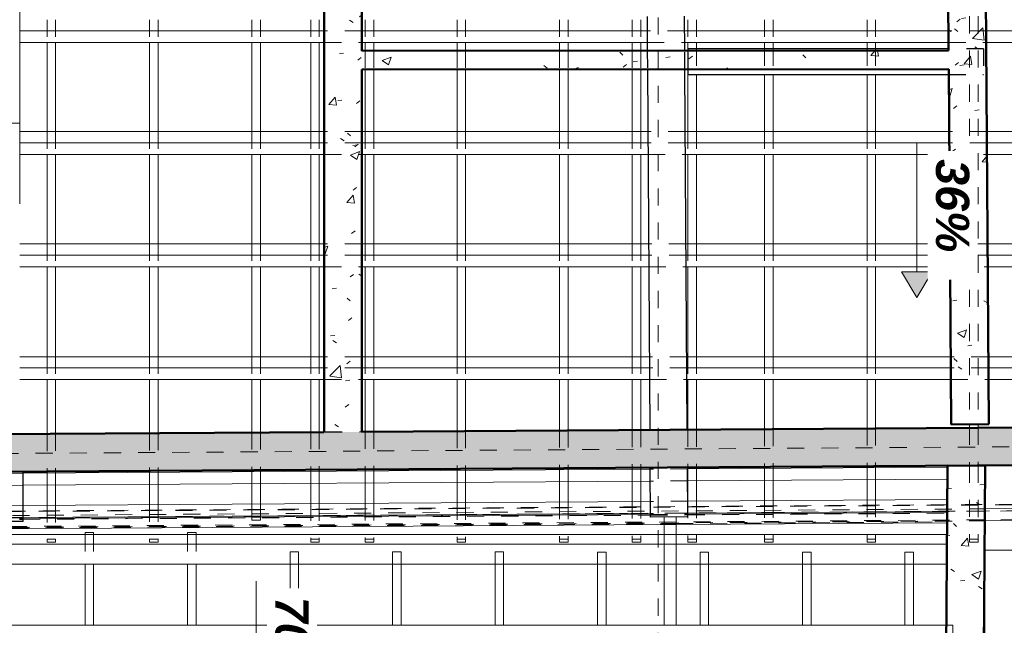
# Model space of a CAD drawing. Header units: metres. Extents: x -16.9 to 14.1, y -10.5 to 9.6.
# Tile 12 of 26: x -6 to -0.2, y -6.6 to -3.1. Entities that reach past the tile are written whole.
import ezdxf

# ---------------------------------------------------------------- set-up
doc = ezdxf.new("R2010")
doc.units = ezdxf.units.M
for name, pattern in [('Caché', [0.007144, 0.004763, -0.002381]), ('Ligne de quadrillage', [0.022225, 0.0127, -0.003175, 0.003175, -0.003175]), ('Tiret', [0.00635, 0.003175, -0.003175])]:
    doc.linetypes.add(name, pattern=pattern)
for name, color, linetype, lineweight in [('A-ANNO-NOTE', 131, 'Continuous', 9), ('A-ROOF', 132, 'Continuous', 18), ('A-WALL', 113, 'Continuous', 25), ('A-WALL-HDLN', 110, 'Tiret', 25), ('A-WALL-PATT', 111, 'Continuous', 50), ('S-BEAM', 12, 'Continuous', 18), ('S-BEAM-HDLN', 1, 'Tiret', 18), ('S-GRID', 1, 'Continuous', 9)]:
    doc.layers.add(name, color=color, linetype=linetype, lineweight=lineweight)
doc.styles.add('Arial_B_I', font='arialbi.ttf', dxfattribs={"height": 0.195})
pattern_1 = [(50, (0, 0), (0.546555, -0.047815), [0.05715, -0.62865]), (355, (0, 0), (-0.105728, 0.573166), [0.04572, -0.50292]), (100.451, (0.04555, -0.004), (0.440828, 0.52535), [0.04857, -0.53427]), (46.184, (0, 0.1524), (0.813237, -0.12613), [0.08572, -0.94297]), (96.636, (0.0678, 0.1419), (0.71221, 0.74229), [0.07286, -0.80141]), (351.184, (0, 0.1524), (0.712217, 0.742274), [0.06858, -0.75438]), (21, (0.0762, 0.1143), (0.454846, -0.306795), [0.05715, -0.62865]), (326, (0.0762, 0.1143), (0.185405, 0.55256), [0.04572, -0.50292]), (71.451, (0.1141, 0.08873), (0.64025, 0.245763), [0.04857, -0.53427]), (37.5, (0, 0), (0.009261, 0.2536672), [0.02515, -0.47168, 0.02515, -0.48539, -0.50482]), (37.5, (0, 0), (0.009261, 0.2536672), [-1.007, 0.02515, -0.47968]), (7.5, (0, 0), (0.200456, 0.300546), [0.02515, -0.26594, 0.02515, -0.46025, -0.1924]), (7.5, (0, 0), (0.200456, 0.300546), [-0.77648, 0.02515, -0.16726]), (327.5, (-0.16993, 0), (0.406768, -0.017188), [0.02515, -0.16535, 0.02515, -0.56921, -0.78867]), (327.5, (-0.16993, 0), (0.406768, -0.017188), [-0.78486, 0.02515, -0.76352]), (317.5, (-0.24613, 0), (0.444383, 0.07628), [0.02515, -0.2225, 0.02515, -0.36957, -0.56007]), (317.5, (-0.24613, 0), (0.444383, 0.07628), [-0.64237, 0.02515, -0.53492])]

# ---------------------------------------------------------------- blocks, each defined once
blk = doc.blocks.new('SHS _EN 10210-2_ - SHS60x5-5059236-PH R_1 EXISTANT')
at = {"layer": 'S-BEAM', "linetype": 'Caché'}
for p, q in [((-4.766, 0.025), (-6.3529, 0.025)), ((-0.8739, 0.025), (-4.696, 0.025)), ((-4.8354, -0.025), (-6.3535, -0.025)), ((-0.9432, -0.025), (-4.6154, -0.025))]:
    blk.add_line(p, q, dxfattribs=at)
at = {"layer": 'S-BEAM-HDLN'}
for p, q in [((-6.3529, 0.025), (-6.3535, 0.025)), ((-4.696, 0.025), (-4.7659, 0.025)), ((-4.6155, -0.025), (-4.8354, -0.025)), ((-0.7233, -0.025), (-0.9432, -0.025))]:
    blk.add_line(p, q, dxfattribs=at)
blk = doc.blocks.new('Pente - Pente-5017315-PH R_1 EXISTANT')
at = {"layer": 'A-ANNO-NOTE'}
blk.add_hatch(color=256, dxfattribs=at).paths.add_polyline_path([(0.005, -0.0012), (0.005, 0.0012), (0.007, 0)])
for p, q in [((0.007, 0), (0.005, 0.0012)), ((0.005, 0.0012), (0.005, -0.0012)), ((-0.005, 0), (0.005, 0)), ((0.005, -0.0012), (0.007, 0))]:
    blk.add_line(p, q, dxfattribs=at)

msp = doc.modelspace()

# ---------------------------------------------------------------- hatches: boundary and pattern name
at = {"layer": 'A-WALL-PATT', "lineweight": 18}
h = msp.add_hatch(dxfattribs=at)
h.set_pattern_fill('FP_1', color=256, style=0, pattern_type=2)
h.set_pattern_definition(pattern_1)
h.paths.add_polyline_path([(-4.2047, -5.4973), (-3.9847, -5.4959), (-3.9847, 1.1375), (-4.2047, 1.1354), (-4.2047, -3.1119)])
h = msp.add_hatch(dxfattribs=at)
h.set_pattern_fill('FP_1', color=256, style=0, pattern_type=2)
h.set_pattern_definition(pattern_1)
h.paths.add_polyline_path([(-0.5348, -5.4533), (-0.3148, -5.4518), (-0.3489, -0.2601), (-0.5688, -0.2622), (-0.5484, -3.3749)])
h = msp.add_hatch(dxfattribs=at)
h.set_pattern_fill('FP_1', color=256, style=0, pattern_type=2)
h.set_pattern_definition(pattern_1)
h.paths.add_polyline_path([(-3.9847, -3.3763), (-0.5484, -3.3749), (-0.5492, -3.2649), (-3.9847, -3.2663)])
h = msp.add_hatch(dxfattribs=at)
h.set_pattern_fill('FP_1', color=256, style=0, pattern_type=2)
h.set_pattern_definition(pattern_1)
h.paths.add_polyline_path([(-7.9059, -5.7416), (5.9889, -5.6505), (5.9875, -5.4305), (-7.9073, -5.5216), (-7.9062, -5.6983)])
h = msp.add_hatch(dxfattribs=at)
h.set_pattern_fill('FP_1', color=256, style=0, pattern_type=2)
h.set_pattern_definition(pattern_1)
h.paths.add_polyline_path([(-0.5695, -7.4605), (-0.3495, -7.4591), (-0.3357, -5.6945), (-0.5557, -5.6928), (-0.5659, -6.9915)])

# ---------------------------------------------------------------- linework, layer by layer
at = {"layer": 'A-ROOF'}
for p, q in [((-0.3381, -7.9255), (-0.3381, -6.0008)), ((-0.3381, -6.188), (5.834, -6.188))]:
    msp.add_line(p, q, dxfattribs=at)
at = {"layer": 'A-WALL', "lineweight": 50}
for p, q in [((-4.2047, -5.4973), (-4.2047, 1.1354)), ((-0.345, -0.8509), (-0.3148, -5.4518)), ((-3.9847, -2.2958), (-3.9847, -3.2663)), ((-0.5492, -3.2649), (-0.5557, -2.2666)), ((-3.9847, -3.2663), (-0.5492, -3.2649)), ((-0.5484, -3.3749), (-3.9847, -3.3763)), ((-3.9847, -3.3763), (-3.9847, -5.4959)), ((-0.5348, -5.4533), (-0.5484, -3.3749)), ((-3.9847, -5.4959), (3.1594, -5.449)), ((-0.3148, -5.4518), (-0.5348, -5.4533)), ((-7.9073, -5.5216), (-4.2047, -5.4973)), ((5.8789, -5.6512), (-7.9059, -5.7416)), ((-0.5695, -7.4605), (-0.5557, -5.6928)), ((-0.5557, -5.6928), (-0.3357, -5.6945)), ((-0.3357, -5.6945), (-0.3512, -7.6791))]:
    msp.add_line(p, q, dxfattribs=at)
at = {"layer": 'A-WALL'}
for p, q in [((-2.3152, -3.0661), (-2.3139, -3.2656)), ((-2.0939, -3.2655), (-2.0952, -3.0647)), ((-0.5492, -3.2548), (-2.0739, -3.2548)), ((-2.0739, -3.2655), (-2.0739, -3.2548)), ((-2.3131, -3.3756), (-2.2993, -5.4848)), ((-2.0793, -5.4834), (-2.0931, -3.3755)), ((-2.0739, -3.4048), (-2.0739, -3.3755)), ((-2.0739, -3.4048), (-0.5482, -3.4048)), ((-5.9681, -5.7306), (-2.2979, -5.7056)), ((-2.2979, -5.7056), (-2.296, -5.995)), ((-2.0779, -5.7041), (-0.5557, -5.6937)), ((-2.076, -5.9936), (-2.0779, -5.7041)), ((-0.487, -5.6933), (0.5468, -5.6862)), ((-5.9681, -6.0212), (-5.9681, -5.7306)), ((-2.076, -5.9936), (-2.296, -5.995)), ((-5.9681, -6.0212), (-6.1881, -6.0212))]:
    msp.add_line(p, q, dxfattribs=at)
at = {"layer": 'A-WALL-HDLN'}
for p, q in [((-2.3139, -3.2657), (-2.3131, -3.3756)), ((-2.0931, -3.3755), (-2.0939, -3.2656)), ((-2.0739, -3.3755), (-2.0739, -3.2656)), ((-0.3449, -3.2548), (-0.5492, -3.2548)), ((-0.3449, -3.2548), (-0.3449, -3.4048)), ((-0.5482, -3.4048), (-0.3449, -3.4048)), ((0.5453, -5.4662), (-2.0793, -5.4841)), ((-2.2993, -5.4856), (-8.1273, -5.5254)), ((-2.2993, -5.4856), (-2.0794, -5.4841)), ((-2.2993, -5.4849), (-2.2993, -5.4856)), ((-2.0793, -5.4841), (-2.0793, -5.4834)), ((-2.0779, -5.7041), (-2.2978, -5.7056)), ((-0.5557, -5.6937), (-0.4938, -5.6933)), ((-5.9681, -5.7306), (-6.1881, -5.7321))]:
    msp.add_line(p, q, dxfattribs=at)
at = {"layer": 'S-BEAM'}
for p, q in [((-5.9878, 1.1181), (-5.9878, -3.3728)), ((-4.2047, -3.1508), (-5.9878, -3.1508)), ((-2.3146, -3.1508), (-3.9847, -3.1508)), ((-0.5499, -3.1508), (-2.0946, -3.1508)), ((1.7637, -3.1508), (-0.3299, -3.1508)), ((-5.9878, -3.2192), (-5.8278, -3.2192)), ((-5.8278, -3.2179), (-5.8278, -3.7399)), ((-5.7778, -3.218), (-5.7778, -3.7399)), ((-5.7778, -3.2192), (-5.2278, -3.2192)), ((-5.2278, -3.2186), (-5.2278, -3.7399)), ((-5.1778, -3.2186), (-5.1778, -3.7399)), ((-5.1778, -3.2192), (-4.2047, -3.2192)), ((-4.6278, -3.2192), (-4.6278, -3.7399)), ((-4.5778, -3.2193), (-4.5778, -3.7399)), ((-4.2838, -3.2196), (-4.2838, -3.7399)), ((-4.2338, -3.2197), (-4.2338, -3.7399)), ((-3.9847, -3.2192), (-2.3142, -3.2192)), ((-3.9643, -3.22), (-3.9643, -3.2663)), ((-3.9143, -3.22), (-3.9143, -3.2663)), ((-3.4271, -3.2192), (-3.4271, -3.2661)), ((-3.3771, -3.2192), (-3.3771, -3.2661)), ((-2.8271, -3.2192), (-2.8271, -3.2658)), ((-2.7771, -3.2192), (-2.7771, -3.2658)), ((-2.4011, -3.2192), (-2.4011, -3.2657)), ((-2.3511, -3.2192), (-2.3511, -3.2657)), ((-2.0942, -3.2192), (-0.5495, -3.2192)), ((-2.0757, -3.2192), (-2.0757, -3.2655)), ((-2.0257, -3.2192), (-2.0257, -3.2548)), ((-1.6271, -3.2192), (-1.6271, -3.2548)), ((-1.5771, -3.2192), (-1.5771, -3.2548)), ((-1.0271, -3.2192), (-1.0271, -3.2548)), ((-0.9771, -3.2192), (-0.9771, -3.2548)), ((-0.3294, -3.2192), (1.7637, -3.2192)), ((-5.9878, -4.1622), (-5.9878, -3.3728)), ((-3.9643, -3.3763), (-3.9643, -3.7399)), ((-3.9143, -3.3763), (-3.9143, -3.7399)), ((-3.4271, -3.3761), (-3.4271, -3.7399)), ((-3.3771, -3.3761), (-3.3771, -3.7399)), ((-2.8271, -3.3758), (-2.8271, -3.7399)), ((-2.7771, -3.3758), (-2.7771, -3.7399)), ((-2.4011, -3.3757), (-2.4011, -3.7399)), ((-2.3511, -3.3757), (-2.3511, -3.7399)), ((-2.0757, -3.3755), (-2.0757, -3.7399)), ((-2.0257, -3.4048), (-2.0257, -3.7399)), ((-1.6271, -3.4048), (-1.6271, -3.7399)), ((-1.5771, -3.4048), (-1.5771, -3.7399)), ((-1.0271, -3.4048), (-1.0271, -3.7399)), ((-0.9771, -3.4048), (-0.9771, -3.7399)), ((-4.2047, -3.7399), (-5.9878, -3.7399)), ((-2.3108, -3.7399), (-3.9847, -3.7399)), ((-0.546, -3.7399), (-2.0908, -3.7399)), ((1.7637, -3.7399), (-0.326, -3.7399)), ((-4.2047, -3.8057), (-5.9878, -3.8057)), ((-2.3103, -3.8057), (-3.9847, -3.8057)), ((-0.5456, -3.8057), (-2.0903, -3.8057)), ((1.7637, -3.8057), (-0.3256, -3.8057)), ((-5.9878, -3.8741), (-5.8278, -3.8741)), ((-5.8278, -3.874), (-5.8278, -4.396)), ((-5.7778, -3.874), (-5.7778, -4.396)), ((-5.7778, -3.8741), (-4.2047, -3.8741)), ((-5.2278, -3.8745), (-5.2278, -4.396)), ((-5.1778, -3.8745), (-5.1778, -4.396)), ((-4.6278, -3.875), (-4.6278, -4.396)), ((-4.5778, -3.875), (-4.5778, -4.396)), ((-4.2838, -3.8741), (-4.2838, -4.396)), ((-4.2338, -3.8741), (-4.2338, -4.396)), ((-3.9847, -3.8741), (-2.3099, -3.8741)), ((-3.9643, -3.8741), (-3.9643, -4.396)), ((-3.9143, -3.8741), (-3.9143, -4.396)), ((-3.4271, -3.8741), (-3.4271, -4.396)), ((-3.3771, -3.8741), (-3.3771, -4.396)), ((-2.8271, -3.8741), (-2.8271, -4.396)), ((-2.7771, -3.8741), (-2.7771, -4.396)), ((-2.4011, -3.8741), (-2.4011, -4.396)), ((-2.3511, -3.8741), (-2.3511, -4.396)), ((-2.0899, -3.8741), (-0.5452, -3.8741)), ((-2.0757, -3.8741), (-2.0757, -4.396)), ((-2.0257, -3.8741), (-2.0257, -4.396)), ((-1.6271, -3.8741), (-1.6271, -4.396)), ((-1.5771, -3.8741), (-1.5771, -4.396)), ((-1.0271, -3.8741), (-1.0271, -4.396)), ((-0.9771, -3.8741), (-0.9771, -4.396)), ((-0.3252, -3.8741), (1.7637, -3.8741)), ((-4.2047, -4.396), (-5.9878, -4.396)), ((-2.3065, -4.396), (-3.9847, -4.396)), ((-0.5417, -4.396), (-2.0865, -4.396)), ((1.7637, -4.396), (-0.3217, -4.396)), ((-4.2047, -4.4618), (-5.9878, -4.4618)), ((-2.306, -4.4618), (-3.9847, -4.4618)), ((-0.5413, -4.4618), (-2.086, -4.4618)), ((1.7637, -4.4618), (-0.3213, -4.4618)), ((-5.9878, -4.5302), (-4.2047, -4.5302)), ((-5.8278, -4.5304), (-5.8278, -5.0563)), ((-5.7778, -4.5304), (-5.7778, -5.0563)), ((-5.2278, -4.5307), (-5.2278, -5.0563)), ((-5.1778, -4.5308), (-5.1778, -5.0563)), ((-4.6278, -4.5302), (-4.6278, -5.0563)), ((-4.5778, -4.5302), (-4.5778, -5.0563)), ((-4.2838, -4.5302), (-4.2838, -5.0563)), ((-4.2338, -4.5302), (-4.2338, -5.0563)), ((-3.9847, -4.5302), (-2.3056, -4.5302)), ((-3.9643, -4.5302), (-3.9643, -5.0563)), ((-3.9143, -4.5302), (-3.9143, -5.0563)), ((-3.4271, -4.5302), (-3.4271, -5.0563)), ((-3.3771, -4.5302), (-3.3771, -5.0563)), ((-2.8271, -4.5302), (-2.8271, -5.0563)), ((-2.7771, -4.5302), (-2.7771, -5.0563)), ((-2.4011, -4.5302), (-2.4011, -5.0563)), ((-2.3511, -4.5302), (-2.3511, -5.0563)), ((-2.0856, -4.5302), (-0.5409, -4.5302)), ((-2.0757, -4.5302), (-2.0757, -5.0563)), ((-2.0257, -4.5302), (-2.0257, -5.0563)), ((-1.6271, -4.5302), (-1.6271, -5.0563)), ((-1.5771, -4.5302), (-1.5771, -5.0563)), ((-1.0271, -4.5302), (-1.0271, -5.0563)), ((-0.9771, -4.5302), (-0.9771, -5.0563)), ((-0.3209, -4.5302), (1.7637, -4.5302)), ((-4.2047, -5.0563), (-5.9878, -5.0563)), ((-2.3021, -5.0563), (-3.9847, -5.0563)), ((-0.5374, -5.0563), (-2.0821, -5.0563)), ((1.7637, -5.0563), (-0.3174, -5.0563)), ((-4.2047, -5.1221), (-5.9878, -5.1221)), ((-2.3017, -5.1221), (-3.9847, -5.1221)), ((-0.537, -5.1221), (-2.0817, -5.1221)), ((1.7637, -5.1221), (-0.317, -5.1221)), ((-5.9878, -5.1905), (-4.2047, -5.1905)), ((-5.8278, -5.1911), (-5.8278, -5.508)), ((-5.7778, -5.1911), (-5.7778, -5.5076)), ((-5.2278, -5.1913), (-5.2278, -5.504)), ((-5.1778, -5.1913), (-5.1778, -5.5037)), ((-4.6278, -5.1905), (-4.6278, -5.5001)), ((-4.5778, -5.1905), (-4.5778, -5.4998)), ((-4.2838, -5.1905), (-4.2838, -5.4978)), ((-4.2338, -5.1905), (-4.2338, -5.4975)), ((-3.9847, -5.1905), (-2.3012, -5.1905)), ((-3.9643, -5.1905), (-3.9643, -5.4958)), ((-3.9143, -5.1905), (-3.9143, -5.4954)), ((-3.4271, -5.1905), (-3.4271, -5.4922)), ((-3.3771, -5.1905), (-3.3771, -5.4919)), ((-2.8271, -5.1905), (-2.8271, -5.4883)), ((-2.7771, -5.1905), (-2.7771, -5.488)), ((-2.4011, -5.1905), (-2.4011, -5.4855)), ((-2.3511, -5.1905), (-2.3511, -5.4852)), ((-2.0812, -5.1905), (-0.5365, -5.1905)), ((-2.0757, -5.1905), (-2.0757, -5.4834)), ((-2.0257, -5.1905), (-2.0257, -5.483)), ((-1.6271, -5.1905), (-1.6271, -5.4804)), ((-1.5771, -5.1905), (-1.5771, -5.4801)), ((-1.0271, -5.1905), (-1.0271, -5.4765)), ((-0.9771, -5.1905), (-0.9771, -5.4762)), ((-0.3165, -5.1905), (1.7637, -5.1905)), ((-0.4268, -5.4526), (-0.4268, -5.4726)), ((-0.3768, -5.4522), (-0.3768, -5.4722)), ((-2.4011, -5.7063), (-2.4011, -5.7149)), ((-2.3511, -5.706), (-2.3511, -5.7145)), ((-0.5598, -5.7028), (-2.0778, -5.7128)), ((-2.0757, -5.7041), (-2.0757, -5.7127)), ((-2.0257, -5.7038), (-2.0257, -5.7124)), ((-1.6271, -5.701), (-1.6271, -5.7098)), ((-1.5771, -5.7007), (-1.5771, -5.7095)), ((-1.0271, -5.697), (-1.0271, -5.7059)), ((-0.9771, -5.6966), (-0.9771, -5.7055)), ((-0.5594, -5.7728), (-0.5598, -5.7028)), ((-0.4268, -5.6929), (-0.4268, -5.6938)), ((-0.3768, -5.6925), (-0.3768, -5.6942)), ((-2.2978, -5.7142), (-5.9681, -5.7383)), ((-5.8278, -5.7297), (-5.8278, -5.7373)), ((-5.7778, -5.7294), (-5.7778, -5.737)), ((-5.2278, -5.7256), (-5.2278, -5.7334)), ((-5.1778, -5.7253), (-5.1778, -5.7331)), ((-4.6278, -5.7215), (-4.6278, -5.7295)), ((-4.5778, -5.7212), (-4.5778, -5.7291)), ((-4.2838, -5.7192), (-4.2838, -5.7272)), ((-4.2338, -5.7188), (-4.2338, -5.7269)), ((-3.9643, -5.717), (-3.9643, -5.7251)), ((-3.9143, -5.7166), (-3.9143, -5.7248)), ((-3.4271, -5.7133), (-3.4271, -5.7216)), ((-3.3771, -5.713), (-3.3771, -5.7213)), ((-2.8271, -5.7092), (-2.8271, -5.7177)), ((-2.7771, -5.7089), (-2.7771, -5.7173)), ((-2.2974, -5.7842), (-5.9681, -5.8083)), ((-5.8278, -5.8073), (-5.8278, -5.9262)), ((-5.7778, -5.807), (-5.7778, -5.9259)), ((-5.2278, -5.8034), (-5.2278, -5.9223)), ((-5.1778, -5.8031), (-5.1778, -5.9219)), ((-4.6278, -5.7995), (-4.6278, -5.9183)), ((-4.5778, -5.7991), (-4.5778, -5.918)), ((-4.2838, -5.7972), (-4.2838, -5.9161)), ((-4.2338, -5.7969), (-4.2338, -5.9157)), ((-3.9643, -5.7951), (-3.9643, -5.914)), ((-3.9143, -5.7948), (-3.9143, -5.9136)), ((-3.4271, -5.7916), (-3.4271, -5.9104)), ((-3.3771, -5.7913), (-3.3771, -5.9101)), ((-2.8271, -5.7877), (-2.8271, -5.9065)), ((-2.7771, -5.7873), (-2.7771, -5.9062)), ((-2.4011, -5.7849), (-2.4011, -5.9037)), ((-2.3511, -5.7845), (-2.3511, -5.9034)), ((-0.5594, -5.7728), (-2.0768, -5.7827)), ((-2.0757, -5.7827), (-2.0757, -5.9016)), ((-2.0257, -5.7824), (-2.0257, -5.9013)), ((-1.6271, -5.7798), (-1.6271, -5.8986)), ((-1.5771, -5.7795), (-1.5771, -5.8983)), ((-1.0271, -5.7759), (-1.0271, -5.8947)), ((-0.9771, -5.7755), (-0.9771, -5.8944)), ((-2.2966, -5.903), (-5.9681, -5.9271)), ((-0.5586, -5.8916), (-2.0766, -5.9016)), ((-0.5581, -5.9616), (-0.5586, -5.8916)), ((-0.3377, -5.9463), (1.7587, -5.932)), ((-2.2961, -5.973), (-5.9681, -5.9971)), ((-5.9681, -6.0028), (-2.2961, -5.9788)), ((-2.2151, -5.9945), (-2.2151, -6.6275)), ((-2.1451, -5.9941), (-2.1451, -6.6275)), ((-0.5581, -5.9616), (-2.0761, -5.9716)), ((-2.0761, -5.9773), (-0.558, -5.9674)), ((-0.558, -5.9725), (-0.558, -5.9674)), ((-0.3381, -6.0163), (5.834, -5.9743)), ((-2.2151, -6.0382), (-6.0371, -6.0633)), ((-0.5583, -6.0274), (-2.1451, -6.0378)), ((-2.2151, -6.096), (-6.0371, -6.096)), ((-5.5548, -6.084), (-5.6048, -6.084)), ((-5.6048, -6.084), (-5.6048, -6.096)), ((-5.5548, -6.084), (-5.5548, -6.096)), ((-4.9548, -6.084), (-5.0048, -6.084)), ((-5.0048, -6.084), (-5.0048, -6.096)), ((-4.9548, -6.084), (-4.9548, -6.096)), ((-0.5598, -6.096), (-2.1451, -6.096)), ((-0.5598, -6.1529), (-0.5598, -6.096)), ((-2.2151, -6.1529), (-6.0371, -6.1529)), ((-0.5598, -6.1529), (-2.1451, -6.1529)), ((-0.5598, -6.2035), (-0.5598, -6.1529)), ((-6.0371, -6.2691), (-4.4048, -6.2691)), ((-5.6048, -6.2693), (-5.6048, -6.6275)), ((-5.5548, -6.2693), (-5.5548, -6.6275)), ((-5.0048, -6.2693), (-5.0048, -6.6275)), ((-4.9548, -6.2693), (-4.9548, -6.6275)), ((-4.4048, -6.2684), (-4.4048, -6.6275)), ((-4.3548, -6.2684), (-4.3548, -6.6275)), ((-4.3548, -6.2691), (-2.2151, -6.2691)), ((-3.8048, -6.2693), (-3.8048, -6.6275)), ((-3.7548, -6.2693), (-3.7548, -6.6275)), ((-3.2048, -6.2693), (-3.2048, -6.6275)), ((-3.1548, -6.2693), (-3.1548, -6.6275)), ((-2.6048, -6.2693), (-2.6048, -6.6275)), ((-2.5548, -6.2693), (-2.5548, -6.6275)), ((-2.1451, -6.2691), (-0.5602, -6.2691)), ((-2.0048, -6.2693), (-2.0048, -6.6275)), ((-1.9548, -6.2693), (-1.9548, -6.6275)), ((-1.4048, -6.2693), (-1.4048, -6.6275)), ((-1.3548, -6.2693), (-1.3548, -6.6275)), ((-0.8048, -6.2693), (-0.8048, -6.6275)), ((-0.7548, -6.2693), (-0.7548, -6.6275)), ((-0.563, -6.6275), (-6.0371, -6.6275))]:
    msp.add_line(p, q, dxfattribs=at)
at = {"layer": 'S-BEAM-HDLN'}
for p, q in [((-0.4268, -1.4649), (-0.4268, -5.4525)), ((-0.3768, -1.4649), (-0.3768, -5.4522)), ((-5.8278, -3.0851), (-5.8278, -3.2179)), ((-5.7778, -3.0851), (-5.7778, -3.2179)), ((-5.2278, -3.0851), (-5.2278, -3.2185)), ((-5.1778, -3.0851), (-5.1778, -3.2186)), ((-4.6278, -3.0851), (-4.6278, -3.2192)), ((-4.5778, -3.0851), (-4.5778, -3.2192)), ((-4.2838, -3.0851), (-4.2838, -3.2196)), ((-4.2338, -3.0851), (-4.2338, -3.2196)), ((-3.9643, -3.0851), (-3.9643, -3.2199)), ((-3.9143, -3.0851), (-3.9143, -3.22)), ((-3.4271, -3.0851), (-3.4271, -3.2192)), ((-3.3771, -3.0851), (-3.3771, -3.2192)), ((-2.8271, -3.0851), (-2.8271, -3.2192)), ((-2.7771, -3.0851), (-2.7771, -3.2192)), ((-2.4011, -3.0851), (-2.4011, -3.2192)), ((-2.3511, -3.0851), (-2.3511, -3.2192)), ((-2.0757, -3.0851), (-2.0757, -3.2192)), ((-2.0257, -3.0851), (-2.0257, -3.2192)), ((-1.6271, -3.0851), (-1.6271, -3.2192)), ((-1.5771, -3.0851), (-1.5771, -3.2192)), ((-1.0271, -3.0851), (-1.0271, -3.2192)), ((-0.9771, -3.0851), (-0.9771, -3.2192)), ((-3.9848, -3.1508), (-4.2047, -3.1508)), ((-2.0947, -3.1508), (-2.3146, -3.1508)), ((-0.3299, -3.1508), (-0.5499, -3.1508)), ((-5.8278, -3.2192), (-5.7779, -3.2192)), ((-5.2278, -3.2192), (-5.1779, -3.2192)), ((-4.2047, -3.2192), (-3.9848, -3.2192)), ((-2.3141, -3.2192), (-2.0942, -3.2192)), ((-0.5494, -3.2192), (-0.3295, -3.2192)), ((-3.9643, -3.2664), (-3.9643, -3.3763)), ((-3.9143, -3.2663), (-3.9143, -3.3763)), ((-3.4271, -3.2661), (-3.4271, -3.3761)), ((-3.3771, -3.2661), (-3.3771, -3.376)), ((-2.8271, -3.2659), (-2.8271, -3.3758)), ((-2.7771, -3.2659), (-2.7771, -3.3758)), ((-2.4011, -3.2657), (-2.4011, -3.3756)), ((-2.3511, -3.2657), (-2.3511, -3.3756)), ((-2.0757, -3.2656), (-2.0757, -3.3755)), ((-2.0257, -3.2549), (-2.0257, -3.4048)), ((-1.6271, -3.2549), (-1.6271, -3.4048)), ((-1.5771, -3.2549), (-1.5771, -3.4048)), ((-1.0271, -3.2549), (-1.0271, -3.4048)), ((-0.9771, -3.2549), (-0.9771, -3.4048)), ((-5.9878, -3.6905), (-6.0578, -3.6905)), ((-5.8278, -3.74), (-5.8278, -3.874)), ((-5.7778, -3.74), (-5.7778, -3.874)), ((-5.2278, -3.74), (-5.2278, -3.8744)), ((-5.1778, -3.74), (-5.1778, -3.8745)), ((-4.6278, -3.74), (-4.6278, -3.8749)), ((-4.5778, -3.74), (-4.5778, -3.8749)), ((-4.2838, -3.74), (-4.2838, -3.8741)), ((-4.2338, -3.74), (-4.2338, -3.8741)), ((-3.9848, -3.7399), (-4.2047, -3.7399)), ((-3.9643, -3.74), (-3.9643, -3.8741)), ((-3.9143, -3.74), (-3.9143, -3.8741)), ((-3.4271, -3.74), (-3.4271, -3.8741)), ((-3.3771, -3.74), (-3.3771, -3.8741)), ((-2.8271, -3.74), (-2.8271, -3.8741)), ((-2.7771, -3.74), (-2.7771, -3.8741)), ((-2.4011, -3.74), (-2.4011, -3.8741)), ((-2.3511, -3.74), (-2.3511, -3.8741)), ((-2.0908, -3.7399), (-2.3107, -3.7399)), ((-2.0757, -3.74), (-2.0757, -3.8741)), ((-2.0257, -3.74), (-2.0257, -3.8741)), ((-1.6271, -3.74), (-1.6271, -3.8741)), ((-1.5771, -3.74), (-1.5771, -3.8741)), ((-1.0271, -3.74), (-1.0271, -3.8741)), ((-0.9771, -3.74), (-0.9771, -3.8741)), ((-0.3261, -3.7399), (-0.546, -3.7399)), ((-3.9848, -3.8057), (-4.2047, -3.8057)), ((-2.0904, -3.8057), (-2.3103, -3.8057)), ((-0.3257, -3.8057), (-0.5456, -3.8057)), ((-5.8278, -3.8741), (-5.7779, -3.8741)), ((-4.2047, -3.8741), (-3.9848, -3.8741)), ((-2.3098, -3.8741), (-2.0899, -3.8741)), ((-0.5451, -3.8741), (-0.3252, -3.8741)), ((-5.8278, -4.396), (-5.8278, -4.5303)), ((-5.7778, -4.396), (-5.7778, -4.5303)), ((-5.2278, -4.396), (-5.2278, -4.5307)), ((-5.1778, -4.396), (-5.1778, -4.5307)), ((-4.6278, -4.396), (-4.6278, -4.5301)), ((-4.5778, -4.396), (-4.5778, -4.5301)), ((-4.2838, -4.396), (-4.2838, -4.5301)), ((-4.2338, -4.396), (-4.2338, -4.5301)), ((-3.9848, -4.396), (-4.2047, -4.396)), ((-3.9643, -4.396), (-3.9643, -4.5301)), ((-3.9143, -4.396), (-3.9143, -4.5301)), ((-3.4271, -4.396), (-3.4271, -4.5301)), ((-3.3771, -4.396), (-3.3771, -4.5301)), ((-2.8271, -4.396), (-2.8271, -4.5301)), ((-2.7771, -4.396), (-2.7771, -4.5301)), ((-2.4011, -4.396), (-2.4011, -4.5301)), ((-2.3511, -4.396), (-2.3511, -4.5301)), ((-2.0865, -4.396), (-2.3064, -4.396)), ((-2.0757, -4.396), (-2.0757, -4.5301)), ((-2.0257, -4.396), (-2.0257, -4.5301)), ((-1.6271, -4.396), (-1.6271, -4.5301)), ((-1.5771, -4.396), (-1.5771, -4.5301)), ((-1.0271, -4.396), (-1.0271, -4.5301)), ((-0.9771, -4.396), (-0.9771, -4.5301)), ((-0.3218, -4.396), (-0.5417, -4.396)), ((-3.9848, -4.4618), (-4.2047, -4.4618)), ((-2.0861, -4.4618), (-2.306, -4.4618)), ((-0.3214, -4.4618), (-0.5413, -4.4618)), ((-4.2047, -4.5302), (-3.9848, -4.5302)), ((-2.3055, -4.5302), (-2.0856, -4.5302)), ((-0.5408, -4.5302), (-0.3209, -4.5302)), ((-5.8278, -5.0563), (-5.8278, -5.191)), ((-5.7778, -5.0563), (-5.7778, -5.191)), ((-5.2278, -5.0563), (-5.2278, -5.1912)), ((-5.1778, -5.0563), (-5.1778, -5.1912)), ((-4.6278, -5.0563), (-4.6278, -5.1904)), ((-4.5778, -5.0563), (-4.5778, -5.1904)), ((-4.2838, -5.0563), (-4.2838, -5.1904)), ((-4.2338, -5.0563), (-4.2338, -5.1904)), ((-3.9848, -5.0563), (-4.2047, -5.0563)), ((-3.9643, -5.0563), (-3.9643, -5.1904)), ((-3.9143, -5.0563), (-3.9143, -5.1904)), ((-3.4271, -5.0563), (-3.4271, -5.1904)), ((-3.3771, -5.0563), (-3.3771, -5.1904)), ((-2.8271, -5.0563), (-2.8271, -5.1904)), ((-2.7771, -5.0563), (-2.7771, -5.1904)), ((-2.4011, -5.0563), (-2.4011, -5.1904)), ((-2.3511, -5.0563), (-2.3511, -5.1904)), ((-2.0822, -5.0563), (-2.3021, -5.0563)), ((-2.0757, -5.0563), (-2.0757, -5.1904)), ((-2.0257, -5.0563), (-2.0257, -5.1904)), ((-1.6271, -5.0563), (-1.6271, -5.1904)), ((-1.5771, -5.0563), (-1.5771, -5.1904)), ((-1.0271, -5.0563), (-1.0271, -5.1904)), ((-0.9771, -5.0563), (-0.9771, -5.1904)), ((-0.3175, -5.0563), (-0.5374, -5.0563)), ((-3.9848, -5.1221), (-4.2047, -5.1221)), ((-2.0817, -5.1221), (-2.3016, -5.1221)), ((-0.317, -5.1221), (-0.5369, -5.1221)), ((-4.2047, -5.1905), (-3.9848, -5.1905)), ((-2.3012, -5.1905), (-2.0813, -5.1905)), ((-0.5365, -5.1905), (-0.3166, -5.1905)), ((-0.9771, -5.4762), (-0.9771, -5.6966)), ((-0.4268, -5.4726), (-0.4268, -5.6928)), ((-0.3768, -5.4723), (-0.3768, -5.6925)), ((-5.8278, -5.508), (-5.8278, -5.7296)), ((-5.7778, -5.5077), (-5.7778, -5.7293)), ((-5.2278, -5.5041), (-5.2278, -5.7256)), ((-5.1778, -5.5038), (-5.1778, -5.7252)), ((-4.6278, -5.5001), (-4.6278, -5.7215)), ((-4.5778, -5.4998), (-4.5778, -5.7211)), ((-4.2838, -5.4979), (-4.2838, -5.7191)), ((-4.2338, -5.4976), (-4.2338, -5.7188)), ((-3.9643, -5.4958), (-3.9643, -5.7169)), ((-3.9143, -5.4955), (-3.9143, -5.7166)), ((-3.4271, -5.4923), (-3.4271, -5.7133)), ((-3.3771, -5.4919), (-3.3771, -5.7129)), ((-2.8271, -5.4883), (-2.8271, -5.7092)), ((-2.7771, -5.488), (-2.7771, -5.7088)), ((-2.4011, -5.4855), (-2.4011, -5.7063)), ((-2.3511, -5.4852), (-2.3511, -5.7059)), ((-2.0757, -5.4834), (-2.0757, -5.7041)), ((-2.0257, -5.4831), (-2.0257, -5.7037)), ((-1.6271, -5.4805), (-1.6271, -5.701)), ((-1.5771, -5.4801), (-1.5771, -5.7007)), ((-1.0271, -5.4765), (-1.0271, -5.6969)), ((-1.0271, -5.7059), (-1.0271, -5.7758)), ((-0.9771, -5.7056), (-0.9771, -5.7755)), ((-0.4268, -5.6938), (-0.4268, -6.1231)), ((-0.3768, -5.6942), (-0.3768, -6.1231)), ((-5.9682, -5.7383), (-6.1881, -5.7397)), ((-5.8278, -5.7374), (-5.8278, -5.8073)), ((-5.7778, -5.7371), (-5.7778, -5.807)), ((-5.2278, -5.7335), (-5.2278, -5.8034)), ((-5.1778, -5.7331), (-5.1778, -5.803)), ((-4.6278, -5.7295), (-4.6278, -5.7994)), ((-4.5778, -5.7292), (-4.5778, -5.7991)), ((-4.2838, -5.7273), (-4.2838, -5.7972)), ((-4.2338, -5.7269), (-4.2338, -5.7968)), ((-3.9643, -5.7252), (-3.9643, -5.7951)), ((-3.9143, -5.7248), (-3.9143, -5.7948)), ((-3.4271, -5.7216), (-3.4271, -5.7916)), ((-3.3771, -5.7213), (-3.3771, -5.7912)), ((-2.8271, -5.7177), (-2.8271, -5.7876)), ((-2.7771, -5.7174), (-2.7771, -5.7873)), ((-2.4011, -5.7149), (-2.4011, -5.7848)), ((-2.3511, -5.7146), (-2.3511, -5.7845)), ((-2.0779, -5.7128), (-2.2978, -5.7142)), ((-2.0757, -5.7128), (-2.0757, -5.7827)), ((-2.0257, -5.7125), (-2.0257, -5.7824)), ((-1.6271, -5.7098), (-1.6271, -5.7798)), ((-1.5771, -5.7095), (-1.5771, -5.7794)), ((-5.9682, -5.8083), (-6.1881, -5.8097)), ((-2.0769, -5.7827), (-2.2973, -5.7842)), ((6.2466, -5.8758), (-9.2765, -5.9817)), ((-9.2765, -5.9837), (6.239, -5.8779)), ((-9.2765, -5.9847), (6.235, -5.8789)), ((-5.9682, -5.9271), (-6.1881, -5.9286)), ((-5.8278, -5.9262), (-5.8278, -6.1231)), ((-5.7778, -5.9259), (-5.7778, -6.1231)), ((-5.2278, -5.9223), (-5.2278, -6.1231)), ((-5.1778, -5.922), (-5.1778, -6.1231)), ((-4.6278, -5.9184), (-4.6278, -5.996)), ((-4.5778, -5.918), (-4.5778, -5.996)), ((-4.4106, -5.9868), (6.2556, -5.9141)), ((-4.2838, -5.9161), (-4.2838, -6.1231)), ((-4.2338, -5.9158), (-4.2338, -6.1231)), ((-3.9643, -5.914), (-3.9643, -6.1231)), ((-3.9143, -5.9137), (-3.9143, -6.1231)), ((-3.4271, -5.9105), (-3.4271, -6.1231)), ((-3.3771, -5.9102), (-3.3771, -6.1231)), ((-2.8271, -5.9066), (-2.8271, -6.1231)), ((-2.7771, -5.9062), (-2.7771, -6.1231)), ((-2.4011, -5.9038), (-2.4011, -6.1231)), ((-2.3511, -5.9034), (-2.3511, -6.1231)), ((-2.0766, -5.9016), (-2.2965, -5.903)), ((-2.0757, -5.9016), (-2.0757, -6.1231)), ((-2.0455, -5.9713), (5.8572, -5.9175)), ((-2.0257, -5.9013), (-2.0257, -6.1231)), ((-1.6271, -5.8987), (-1.6271, -6.1231)), ((-1.5771, -5.8984), (-1.5771, -6.1231)), ((-1.0271, -5.8948), (-1.0271, -6.1231)), ((-0.9771, -5.8944), (-0.9771, -6.1231)), ((-9.2762, -6.0206), (-2.4252, -5.9739)), ((-9.2762, -6.02), (-4.7903, -5.9894)), ((6.256, -5.9657), (-9.2759, -6.0716)), ((-9.2297, -6.007), (-0.3378, -5.9463)), ((-2.0762, -5.9716), (-2.2961, -5.973)), ((-2.296, -5.9788), (-2.0761, -5.9773)), ((-2.2151, -5.9933), (-2.1451, -5.9933)), ((-2.2151, -5.9933), (-2.2151, -5.9945)), ((-2.1451, -5.9933), (-2.1451, -5.994)), ((-0.5577, -6.0199), (-0.5579, -5.9794)), ((-9.2292, -6.077), (-0.3381, -6.0163)), ((-5.9682, -5.9971), (-6.1881, -5.9986)), ((-6.1881, -6.0043), (-5.9682, -6.0028)), ((-4.6278, -6.0133), (-4.6278, -5.996)), ((-4.6278, -5.996), (-4.5778, -5.996)), ((-4.5778, -6.0133), (-4.6278, -6.0133)), ((-4.5778, -5.996), (-4.5778, -6.0133)), ((-2.1452, -6.0378), (-2.2151, -6.0382)), ((-0.5576, -6.0274), (-0.5583, -6.0274)), ((-0.5576, -6.0274), (-0.5577, -6.0199)), ((-5.6048, -6.096), (-5.6048, -6.2692)), ((-5.5548, -6.096), (-5.5548, -6.2692)), ((-5.0048, -6.096), (-5.0048, -6.2692)), ((-4.9548, -6.096), (-4.9548, -6.2692)), ((-2.1452, -6.096), (-2.2151, -6.096)), ((-5.8278, -6.1404), (-5.8278, -6.1231)), ((-5.8278, -6.1231), (-5.7778, -6.1231)), ((-5.7778, -6.1404), (-5.8278, -6.1404)), ((-5.7778, -6.1231), (-5.7778, -6.1404)), ((-5.2278, -6.1404), (-5.2278, -6.1231)), ((-5.2278, -6.1231), (-5.1778, -6.1231)), ((-5.1778, -6.1404), (-5.2278, -6.1404)), ((-5.1778, -6.1231), (-5.1778, -6.1404)), ((-4.2838, -6.1404), (-4.2838, -6.1231)), ((-4.2838, -6.1231), (-4.2338, -6.1231)), ((-4.2338, -6.1404), (-4.2838, -6.1404)), ((-4.2338, -6.1231), (-4.2338, -6.1404)), ((-3.9643, -6.1404), (-3.9643, -6.1231)), ((-3.9643, -6.1231), (-3.9143, -6.1231)), ((-3.9143, -6.1404), (-3.9643, -6.1404)), ((-3.9143, -6.1231), (-3.9143, -6.1404)), ((-3.4271, -6.1404), (-3.4271, -6.1231)), ((-3.4271, -6.1231), (-3.3771, -6.1231)), ((-3.3771, -6.1404), (-3.4271, -6.1404)), ((-3.3771, -6.1231), (-3.3771, -6.1404)), ((-2.8271, -6.1404), (-2.8271, -6.1231)), ((-2.8271, -6.1231), (-2.7771, -6.1231)), ((-2.7771, -6.1404), (-2.8271, -6.1404)), ((-2.7771, -6.1231), (-2.7771, -6.1404)), ((-2.4011, -6.1404), (-2.4011, -6.1231)), ((-2.4011, -6.1231), (-2.3511, -6.1231)), ((-2.3511, -6.1404), (-2.4011, -6.1404)), ((-2.3511, -6.1231), (-2.3511, -6.1404)), ((-2.1452, -6.1529), (-2.2151, -6.1529)), ((-2.0757, -6.1404), (-2.0757, -6.1231)), ((-2.0757, -6.1231), (-2.0257, -6.1231)), ((-2.0257, -6.1404), (-2.0757, -6.1404)), ((-2.0257, -6.1231), (-2.0257, -6.1404)), ((-1.6271, -6.1404), (-1.6271, -6.1231)), ((-1.6271, -6.1231), (-1.5771, -6.1231)), ((-1.5771, -6.1404), (-1.6271, -6.1404)), ((-1.5771, -6.1231), (-1.5771, -6.1404)), ((-1.0271, -6.1404), (-1.0271, -6.1231)), ((-1.0271, -6.1231), (-0.9771, -6.1231)), ((-0.9771, -6.1404), (-1.0271, -6.1404)), ((-0.9771, -6.1231), (-0.9771, -6.1404)), ((-0.4268, -6.1404), (-0.4268, -6.1231)), ((-0.4268, -6.1231), (-0.3768, -6.1231)), ((-0.3768, -6.1404), (-0.4268, -6.1404)), ((-0.3768, -6.1231), (-0.3768, -6.1404)), ((-4.3548, -6.1987), (-4.4048, -6.1987)), ((-4.4048, -6.1987), (-4.4048, -6.2684)), ((-4.3548, -6.1987), (-4.3548, -6.2684)), ((-3.7548, -6.1987), (-3.8048, -6.1987)), ((-3.8048, -6.1987), (-3.8048, -6.2692)), ((-3.7548, -6.1987), (-3.7548, -6.2692)), ((-3.1548, -6.1988), (-3.2048, -6.1988)), ((-3.2048, -6.1988), (-3.2048, -6.2692)), ((-3.1548, -6.1988), (-3.1548, -6.2692)), ((-2.5548, -6.1995), (-2.6048, -6.1995)), ((-2.6048, -6.1995), (-2.6048, -6.2692)), ((-2.5548, -6.1995), (-2.5548, -6.2692)), ((-1.9548, -6.1995), (-2.0048, -6.1995)), ((-2.0048, -6.1995), (-2.0048, -6.2692)), ((-1.9548, -6.1995), (-1.9548, -6.2692)), ((-1.3548, -6.1995), (-1.4048, -6.1995)), ((-1.4048, -6.1995), (-1.4048, -6.2692)), ((-1.3548, -6.1995), (-1.3548, -6.2692)), ((-0.7548, -6.1995), (-0.8048, -6.1995)), ((-0.8048, -6.1995), (-0.8048, -6.2692)), ((-0.7548, -6.1995), (-0.7548, -6.2692)), ((-0.5598, -6.2691), (-0.5598, -6.2162)), ((-4.4048, -6.2691), (-4.3549, -6.2691)), ((-2.2151, -6.2691), (-2.1452, -6.2691)), ((-0.5602, -6.2691), (-0.5598, -6.2691)), ((-0.5238, -6.6275), (-0.563, -6.6275)), ((-0.5239, -6.6845), (-0.5238, -6.6275))]:
    msp.add_line(p, q, dxfattribs=at)
at = {"layer": 'S-GRID', "linetype": 'Ligne de quadrillage'}
for p, q in [((-2.2499, -9.5717), (-2.2499, 8.3345)), ((1.4054, -5.5732), (-16.0283, -5.6876))]:
    msp.add_line(p, q, dxfattribs=at)

# ---------------------------------------------------------------- block references
at = {"layer": 'A-ANNO-NOTE', "xscale": 75, "yscale": 75, "zscale": 75}
for p, rotation in [((-0.7357, -4.1842), 270.0000000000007), ((-4.6028, -6.7437), 270.0000000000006)]:
    msp.add_blockref('Pente - Pente-5017315-PH R_1 EXISTANT', p, dxfattribs=dict(at, rotation=rotation))
at = {"layer": 'S-BEAM-HDLN', "rotation": 180.3757221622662}
msp.add_blockref('SHS _EN 10210-2_ - SHS60x5-5059236-PH R_1 EXISTANT', (-6.9112, -6.039), dxfattribs=at)

# ---------------------------------------------------------------- next in the draw order: texts
at = {"layer": 'A-ANNO-NOTE', "char_height": 0.195, "width": 0.65538, "attachment_point": 1, "rotation": 270, "style": 'Arial_B_I', "bg_fill": 3, "box_fill_scale": 1.25, "bg_fill_color": 256, "bg_fill_true_color": 13158600, "bg_fill_transparency": 0}
for s, insert in [('36%', (-0.4285, -3.9011)), ('70%', (-4.2956, -6.4606))]:
    msp.add_mtext(s, dxfattribs=dict(at, insert=insert))

doc.saveas('drawing.dxf')
